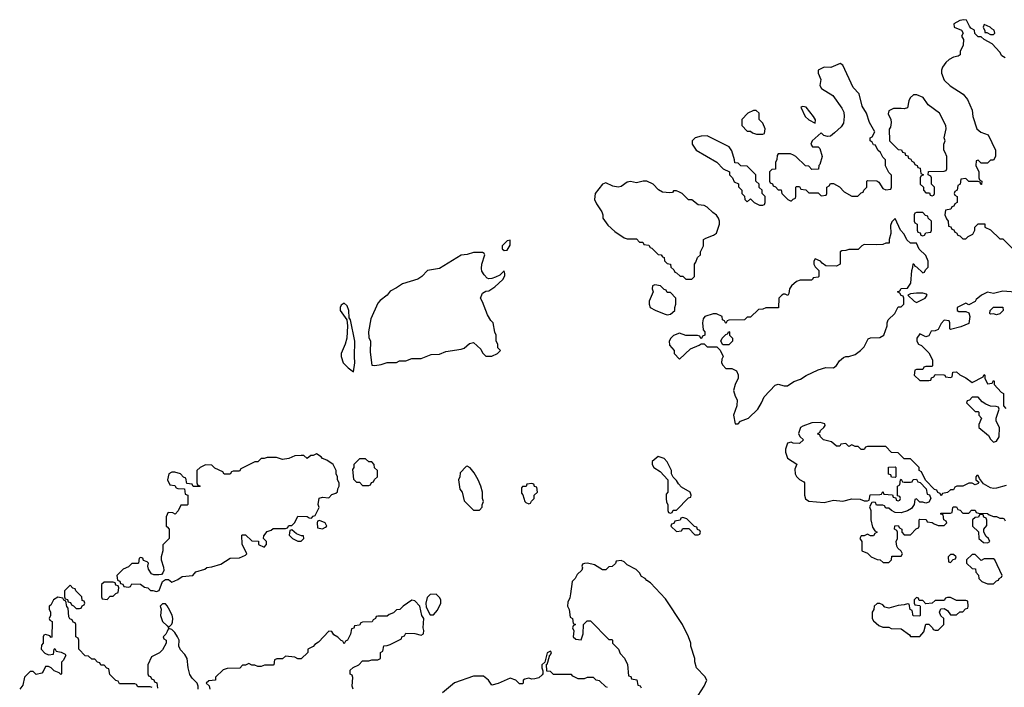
# Model space of a CAD drawing. Header units: inches. Extents: x 2769379 to 2883802, y 684208 to 828654.
# Tile 203 of 256: x 2819042 to 2825440, y 821143 to 825477. Entities that reach past the tile are written whole.
import ezdxf

# ---------------------------------------------------------------- set-up
doc = ezdxf.new("R2010")
doc.units = ezdxf.units.IN
doc.header["$MEASUREMENT"] = 0
doc.layers.add('C8812', color=7, linetype='Continuous')
doc.layers.add('C8822', color=7, linetype='Continuous')

msp = doc.modelspace()

# ---------------------------------------------------------------- linework, layer by layer
at = {"layer": 'C8812', "color": 2, "elevation": 2}
for points in [[(2820000, 822264.2), (2819994, 822250), (2819994, 822190), (2820000, 822184)], [(2820000, 822095.5), (2819972.7, 822067.3), (2819972, 822030), (2819961, 821990), (2819961, 821970), (2819976.9, 821923.1), (2819978, 821902), (2819972.7, 821887.3), (2819963.6, 821876.4), (2819946.4, 821873.6), (2819913.6, 821873.6), (2819899, 821879), (2819879, 821910), (2819875.3, 821930), (2819878, 821950), (2819870, 821958), (2819847.3, 821967.3), (2819842, 821982), (2819830, 821986), (2819818, 821982), (2819814, 821950), (2819810, 821946), (2819770, 821946), (2819750, 821926), (2819714, 821910), (2819674, 821870), (2819678, 821838), (2819692.7, 821832.7), (2819698, 821818), (2819712.7, 821812.7), (2819718, 821798), (2819750, 821794), (2819762, 821798), (2819770, 821814), (2819827.3, 821812.7), (2819852.7, 821792.7), (2819874, 821790), (2819892.7, 821772.7), (2819907.3, 821772.7), (2819930, 821764.7), (2819948.4, 821771.6), (2819969, 821831), (2819990, 821842), (2820000, 821842)], [(2819902, 821142), (2819890, 821146), (2819810, 821146), (2819802, 821162), (2819790, 821166), (2819690, 821166), (2819682, 821182), (2819667.3, 821187.3), (2819627.3, 821227.3), (2819622, 821262), (2819607.3, 821267.3), (2819590, 821286), (2819570, 821286), (2819562, 821302), (2819547.3, 821307.3), (2819530, 821326), (2819510, 821326), (2819490, 821346), (2819467.3, 821347.3), (2819426, 821390), (2819426, 821450), (2819422, 821462), (2819406, 821470), (2819406, 821550), (2819402, 821562), (2819390, 821566), (2819382, 821582), (2819367.3, 821587.3), (2819360.4, 821600.4), (2819358, 821658), (2819348.4, 821668.4), (2819342, 821702), (2819328, 821708), (2819322, 821722), (2819290, 821728), (2819262, 821710), (2819243.6, 821676.4), (2819234, 821670), (2819234, 821650), (2819242, 821630), (2819242, 821610), (2819234, 821590), (2819238, 821578), (2819254, 821570), (2819251.6, 821468.4), (2819247.3, 821467.3), (2819238, 821478), (2819210, 821486), (2819198, 821482), (2819194, 821470), (2819194, 821430), (2819183.6, 821416.4), (2819182, 821390), (2819205.4, 821365.4), (2819230, 821354), (2819262, 821358), (2819266, 821390), (2819270, 821394), (2819278, 821378), (2819311.6, 821371.6), (2819338, 821358), (2819342, 821350), (2819323.6, 821316.4), (2819312.7, 821307.3), (2819314, 821230), (2819310, 821226), (2819298, 821238), (2819266, 821250), (2819246, 821270), (2819230, 821278), (2819210, 821278), (2819195.3, 821244.7), (2819185.4, 821234.6), (2819150, 821226), (2819130, 821246), (2819110, 821246), (2819074, 821210), (2819062, 821158), (2819042, 821130)], [(2820000, 821672), (2819990, 821686), (2819970, 821686), (2819954, 821670), (2819962, 821650), (2819958, 821610), (2819971, 821570), (2820000, 821541.7)], [(2820000, 821505.6), (2819991.6, 821488.4), (2819974, 821470), (2819978, 821458), (2819994, 821450), (2819994, 821430), (2819970, 821386), (2819950, 821366), (2819898, 821342), (2819874, 821290), (2819874, 821230), (2819878, 821218), (2819892.7, 821212.7), (2819898, 821198), (2819912.7, 821192.7), (2819918, 821178), (2819932.7, 821172.7), (2819938, 821138)]]:
    msp.add_lwpolyline(points, dxfattribs=at)
for points in [[(2819370, 821806), (2819334, 821770), (2819334, 821730), (2819338, 821718), (2819352.7, 821712.7), (2819358, 821698), (2819372.7, 821692.7), (2819378, 821678), (2819392.7, 821672.7), (2819410, 821654), (2819430, 821654), (2819442, 821658), (2819447.3, 821672.7), (2819462, 821678), (2819466, 821690), (2819462, 821702), (2819447.3, 821707.3), (2819446, 821730), (2819406, 821770), (2819402, 821782), (2819387.3, 821787.3)], [(2819650, 821826), (2819590, 821826), (2819574, 821810), (2819574, 821730), (2819578, 821718), (2819610, 821714), (2819630, 821734), (2819650, 821734), (2819667.3, 821752.7), (2819682, 821758), (2819686, 821790), (2819682, 821802), (2819667.3, 821807.3), (2819662, 821822)]]:
    msp.add_lwpolyline(points, close=True, dxfattribs=at)
at = {"layer": 'C8822', "color": 2, "elevation": 2}
for points in [[(2825446, 825230), (2825423.1, 825243.1), (2825410, 825266), (2825360.4, 825320.4), (2825308.4, 825348.4), (2825290, 825366), (2825270, 825366), (2825248.4, 825388.4), (2825246, 825410), (2825223.1, 825423.1), (2825214.6, 825434.6), (2825194.5, 825474.5), (2825177.5, 825477.5), (2825150, 825473.3), (2825111.3, 825450), (2825114, 825430), (2825162, 825410), (2825172, 825390), (2825162, 825370), (2825174, 825350), (2825172.7, 825312.7), (2825154, 825270), (2825154, 825250), (2825139.6, 825240.4), (2825110, 825235.3), (2825080.7, 825219.3), (2825059.8, 825200.2), (2825038, 825170), (2825031.3, 825150), (2825031.3, 825130), (2825050, 825084.7), (2825087.5, 825047.5), (2825173.4, 824993.4), (2825199.8, 824959.8), (2825230.7, 824890.7), (2825234.8, 824850), (2825261, 824770), (2825286.4, 824746.4), (2825334, 824730), (2825382, 824630), (2825382, 824590), (2825370, 824566), (2825350, 824566), (2825330, 824546), (2825290, 824546), (2825270, 824566), (2825258, 824562), (2825254, 824530), (2825274, 824490), (2825274, 824450), (2825278, 824438), (2825294, 824430), (2825292.7, 824407.3), (2825287.3, 824407.3), (2825282, 824422), (2825270, 824426), (2825210, 824426), (2825190, 824446), (2825158, 824442), (2825154, 824410), (2825138, 824402), (2825134, 824370), (2825118, 824362), (2825114, 824350), (2825118, 824338), (2825134, 824330), (2825134, 824290), (2825118, 824282), (2825112.7, 824267.3), (2825098, 824262), (2825092.7, 824247.3), (2825058, 824242), (2825054, 824210), (2825063.6, 824183.6), (2825074, 824170), (2825078, 824138), (2825092.7, 824132.7), (2825098, 824118), (2825112.7, 824112.7), (2825118, 824098), (2825130, 824094), (2825138, 824078), (2825150, 824074), (2825170, 824054), (2825190, 824054), (2825206, 824070), (2825234.6, 824085.4), (2825248, 824110), (2825249, 824131), (2825270, 824152), (2825312.7, 824152.7), (2825314, 824130), (2825350, 824114), (2825410, 824054), (2825430, 824054), (2825532.7, 823952.7)], [(2825510, 823708.7), (2825430, 823714), (2825370, 823699), (2825330, 823708.7), (2825291.1, 823688.9), (2825258, 823662), (2825250, 823648.7), (2825210, 823626), (2825190, 823638), (2825134, 823610), (2825134, 823590), (2825143.6, 823583.6), (2825190, 823582), (2825210, 823574), (2825216, 823550), (2825210, 823506), (2825156.9, 823483.1), (2825090, 823466), (2825086, 823470), (2825086, 823510), (2825082, 823522), (2825050, 823526), (2825030, 823506), (2825010, 823466), (2824990, 823458), (2824964.7, 823455.3), (2824950, 823426), (2824930, 823418), (2824890, 823438), (2824872, 823410), (2824872, 823390), (2824882, 823370), (2824902, 823362), (2824950, 823314), (2824974, 823270), (2824974, 823230), (2824970, 823226), (2824930, 823226), (2824918, 823222), (2824910, 823206), (2824870, 823206), (2824858, 823202), (2824854, 823170), (2824890, 823134), (2824950, 823134), (2824962, 823138), (2824967.3, 823152.7), (2824982, 823158), (2824990, 823174), (2825047.3, 823172.7), (2825054, 823170), (2825058, 823158), (2825090, 823154), (2825102, 823158), (2825106, 823190), (2825130, 823192), (2825151.1, 823171.1), (2825190, 823151.3), (2825230, 823122), (2825302, 823158), (2825310, 823174), (2825314, 823170), (2825314, 823150), (2825330, 823114), (2825362, 823118), (2825370, 823134), (2825374, 823130), (2825374, 823110), (2825419.6, 823059.6), (2825434, 823050), (2825434, 822970), (2825450, 822954)], [(2825452.7, 822452.7), (2825390, 822436), (2825370, 822433.2), (2825350, 822437.2), (2825304, 822464), (2825278, 822498), (2825270, 822518), (2825262, 822518), (2825254, 822510), (2825254, 822490), (2825274, 822474), (2825270, 822466), (2825250, 822458), (2825230, 822468.7), (2825210, 822468.7), (2825170, 822449), (2825132, 822448), (2825118, 822442), (2825110, 822426), (2825090, 822426), (2825071.6, 822408.4), (2825038, 822402), (2825030, 822386), (2825022, 822402), (2825007.3, 822407.3), (2825002, 822422), (2824987.3, 822427.3), (2824927.3, 822487.3), (2824902, 822542), (2824886, 822550), (2824886, 822570), (2824830, 822626), (2824790, 822626), (2824750, 822666), (2824707.3, 822667.3), (2824670, 822706), (2824550, 822706), (2824538, 822702), (2824530, 822686), (2824510, 822686), (2824490, 822706), (2824470, 822706), (2824450, 822718), (2824430, 822706), (2824410, 822726), (2824378, 822722), (2824371.6, 822708.4), (2824348.4, 822708.4), (2824316.4, 822736.4), (2824266, 822750), (2824246, 822770), (2824242, 822782), (2824227.3, 822787.3), (2824230, 822794), (2824242, 822798), (2824246, 822810), (2824268, 822830), (2824276.4, 822843.6), (2824274, 822854), (2824243.1, 822863.1), (2824190, 822860.9), (2824130, 822839.3), (2824116, 822830), (2824102, 822790), (2824111.6, 822771.6), (2824134, 822750), (2824110, 822726), (2824068.9, 822728.9), (2824055.3, 822735.3), (2824031.6, 822728.4), (2824018, 822690), (2824018, 822670), (2824032, 822630), (2824091.6, 822591.6), (2824079.6, 822560.4), (2824081, 822530), (2824090, 822512), (2824110, 822492), (2824138, 822478), (2824142, 822470), (2824141, 822390), (2824147.3, 822367.3), (2824170, 822351.3), (2824270, 822344), (2824330, 822358), (2824390, 822351), (2824450, 822366), (2824503.6, 822363.6), (2824530, 822354), (2824550, 822354), (2824562, 822358), (2824567.3, 822392.7), (2824630, 822394), (2824642, 822398), (2824650, 822414), (2824658, 822398), (2824712.7, 822392.7), (2824718, 822378), (2824734, 822374), (2824738, 822358), (2824750, 822354), (2824762, 822358), (2824766, 822370), (2824762, 822382), (2824746, 822386), (2824746, 822450), (2824762, 822458), (2824766, 822490), (2824770, 822494), (2824778, 822478), (2824790, 822474), (2824830, 822474), (2824842, 822478), (2824847.3, 822492.7), (2824870, 822494), (2824878, 822478), (2824892.7, 822472.7), (2824932.7, 822432.7), (2824938, 822398), (2824952.7, 822392.7), (2824962, 822370), (2824950, 822346), (2824930, 822338), (2824910, 822346), (2824890, 822346), (2824870, 822366), (2824858, 822362), (2824854, 822330), (2824836.9, 822303.1), (2824810, 822288), (2824770, 822275.3), (2824730, 822278), (2824706, 822290), (2824690, 822306), (2824670, 822306), (2824662, 822322), (2824650, 822326), (2824610, 822326), (2824602, 822342), (2824590, 822346), (2824578, 822342), (2824564.7, 822315.3), (2824572, 822290), (2824572, 822230), (2824583.6, 822183.6), (2824598, 822158), (2824614, 822150), (2824598, 822142), (2824590, 822126), (2824570, 822126), (2824550, 822138), (2824530, 822126), (2824510, 822126), (2824502, 822110), (2824514, 822090), (2824514, 822030), (2824550, 822014), (2824574, 821990), (2824612.7, 821972.7), (2824634, 821970), (2824652.7, 821952.7), (2824690, 821954), (2824706, 821970), (2824710, 821994), (2824770, 821994), (2824778, 822010), (2824770, 822026), (2824747.3, 822047.3), (2824740.4, 822060.4), (2824738, 822090), (2824746, 822110), (2824746, 822150), (2824742, 822162), (2824726, 822170), (2824728.9, 822191.1), (2824750, 822194), (2824758, 822178), (2824774, 822170), (2824774, 822150), (2824790, 822134), (2824830, 822134), (2824867.3, 822172.7), (2824882, 822178), (2824886, 822190), (2824886, 822230), (2824890, 822234), (2824932, 822232), (2824938, 822218), (2824970, 822214), (2824983.6, 822203.6), (2825010, 822194), (2825050, 822194), (2825066, 822210), (2825062, 822222), (2825046, 822230), (2825042, 822262), (2825027.3, 822267.3), (2825027.3, 822272.7), (2825090, 822274), (2825102, 822278), (2825106, 822310), (2825110, 822314), (2825130, 822314), (2825138, 822298), (2825152.7, 822292.7), (2825170, 822274), (2825210, 822274), (2825227.3, 822292.7), (2825250, 822294), (2825258, 822278), (2825272.7, 822272.7), (2825330, 822272), (2825342, 822262), (2825370, 822252), (2825390, 822252), (2825410, 822242), (2825430, 822242), (2825438, 822238), (2825444.7, 822224.7)], [(2820000, 821842), (2820010, 821842), (2820030, 821824.7), (2820070, 821842), (2820098, 821862), (2820166, 821870), (2820187.3, 821892.7), (2820246, 821910), (2820258, 821922), (2820290, 821924.7), (2820350, 821942), (2820410, 821982), (2820470, 821984.7), (2820510, 822002), (2820518, 822010), (2820516.4, 822016.4), (2820488, 822070), (2820486, 822130), (2820490, 822134), (2820510, 822134), (2820550, 822094), (2820592.7, 822092.7), (2820594, 822070), (2820630, 822054), (2820646, 822070), (2820646, 822090), (2820626, 822110), (2820627.3, 822127.3), (2820650, 822154), (2820676.4, 822163.6), (2820690, 822174), (2820770, 822174), (2820782, 822178), (2820790, 822194), (2820810, 822194), (2820830, 822214), (2820850, 822254), (2820910, 822252), (2820923.6, 822243.6), (2820938, 822242), (2820950, 822254), (2820962, 822258), (2820988, 822310), (2820982, 822330), (2820989, 822371), (2821010, 822378), (2821050, 822374), (2821070, 822394), (2821096.4, 822403.6), (2821107.3, 822412.7), (2821108.4, 822431.6), (2821118, 822450), (2821118, 822470), (2821108, 822490), (2821108, 822510), (2821098, 822530), (2821098, 822550), (2821078, 822590), (2821038, 822618), (2821009.1, 822629.1), (2821000.4, 822640.4), (2820970, 822658), (2820950, 822648), (2820932.7, 822647.3), (2820910, 822628.7), (2820887.3, 822647.3), (2820870, 822648), (2820830, 822646), (2820791.6, 822628.4), (2820750, 822622), (2820710, 822635.3), (2820650, 822635.3), (2820630, 822628), (2820610, 822628), (2820590, 822608), (2820570, 822608), (2820478, 822562), (2820470, 822546), (2820430, 822546), (2820418, 822542), (2820410, 822526), (2820370, 822526), (2820362, 822542), (2820310, 822566), (2820290, 822586), (2820250, 822588), (2820214, 822570), (2820194, 822550), (2820194, 822470), (2820198, 822458), (2820214, 822450), (2820210, 822446), (2820170, 822446), (2820162, 822462), (2820127.3, 822467.3), (2820122, 822502), (2820107.3, 822507.3), (2820086, 822530), (2820050, 822539), (2820030, 822539), (2820012, 822530), (2820002, 822490), (2820018, 822458), (2820050, 822454), (2820058, 822438), (2820070, 822434), (2820112.7, 822432.7), (2820118, 822398), (2820134, 822390), (2820134, 822330), (2820130, 822326), (2820090, 822326), (2820071.6, 822288.4), (2820052.7, 822267.3), (2820036.4, 822276.4), (2820010, 822278), (2820004.7, 822275.3), (2820000, 822264.2)], [(2820000, 822184), (2820014, 822170), (2820014, 822110), (2820000, 822095.5)], [(2823450, 821091), (2823490, 821151), (2823506, 821190), (2823493.4, 821213.4), (2823439, 821270), (2823429.1, 821309.1), (2823429, 821330), (2823402, 821410), (2823402, 821430), (2823388.7, 821470), (2823348, 821550), (2823238, 821718), (2823140.4, 821820.4), (2823116.4, 821836.4), (2823106, 821850), (2823083.1, 821863.1), (2823070, 821886), (2823048.4, 821908.4), (2822990, 821938), (2822970, 821958), (2822950, 821966), (2822918, 821962), (2822912.7, 821947.3), (2822892.7, 821927.3), (2822870, 821926), (2822850, 821906), (2822830, 821906), (2822777.2, 821937.2), (2822731.6, 821948.4), (2822712, 821948), (2822698, 821942), (2822694, 821930), (2822698, 821918), (2822695.3, 821904.7), (2822665.4, 821874.6), (2822652, 821850), (2822632, 821830), (2822622, 821750), (2822616.9, 821723.1), (2822603.6, 821696.4), (2822602, 821670), (2822612.7, 821647.3), (2822618, 821598), (2822634, 821590), (2822638, 821558), (2822654, 821550), (2822638, 821542), (2822634, 821530), (2822642, 821510), (2822638, 821470), (2822655.3, 821455.3), (2822690, 821452), (2822704, 821490), (2822706, 821550), (2822730, 821574), (2822750, 821574), (2822870, 821454), (2822890, 821454), (2822894, 821450), (2822894, 821430), (2822934, 821390), (2822943.6, 821363.6), (2822971.6, 821331.6), (2822991.6, 821291.6), (2822998, 821218), (2823012.7, 821212.7), (2823018, 821198), (2823052.7, 821192.7), (2823058, 821158), (2823072.7, 821152.7), (2823079.6, 821139.6)], [(2821208, 821130), (2821202, 821150), (2821207.3, 821207.3), (2821202, 821222), (2821188.4, 821228.4), (2821190, 821254), (2821208.4, 821271.6), (2821246, 821290), (2821270, 821314), (2821310, 821314), (2821330, 821322), (2821370, 821322), (2821386, 821330), (2821386, 821370), (2821402, 821378), (2821408, 821412), (2821430, 821414), (2821450, 821422), (2821522, 821458), (2821526, 821470), (2821542, 821478), (2821550, 821494), (2821610, 821492), (2821650, 821482), (2821666, 821490), (2821668, 821512), (2821664, 821530), (2821668.7, 821590), (2821655.3, 821610), (2821642, 821670), (2821610, 821704), (2821590, 821708.7), (2821534, 821670), (2821512.7, 821647.3), (2821490, 821646), (2821470, 821626), (2821443.6, 821616.4), (2821430, 821606), (2821370, 821606), (2821358, 821602), (2821354, 821590), (2821338, 821582), (2821331.6, 821568.4), (2821270, 821566), (2821258, 821562), (2821250, 821546), (2821218, 821542), (2821212.7, 821527.3), (2821198, 821522), (2821191.6, 821488.4), (2821171.6, 821448.4), (2821158, 821442), (2821150, 821426), (2821142, 821442), (2821130, 821446), (2821108.4, 821468.4), (2821083.1, 821483.1), (2821070, 821506), (2821050, 821508), (2820983.6, 821436.4), (2820959.6, 821420.4), (2820950, 821408), (2820914, 821390), (2820914, 821370), (2820871.1, 821328.9), (2820848.9, 821328.9), (2820830, 821338), (2820770, 821346), (2820750, 821328), (2820712.7, 821327.3), (2820698, 821322), (2820694, 821290), (2820690, 821286), (2820632.7, 821287.3), (2820610, 821278), (2820590, 821278), (2820570, 821286), (2820550, 821286), (2820530, 821298), (2820510, 821286), (2820490, 821286), (2820471.6, 821268.4), (2820390, 821266), (2820363.6, 821256.4), (2820314, 821210), (2820314, 821190), (2820270, 821186), (2820254, 821170), (2820272.7, 821152.7), (2820278, 821130)], [(2820000, 821541.7), (2820010, 821532), (2820030, 821552), (2820034.5, 821565.5), (2820037, 821590), (2820031.9, 821611.9), (2820010, 821658), (2820000, 821672)], [(2820201.2, 821130), (2820202, 821150), (2820195.3, 821170), (2820162, 821202), (2820146.6, 821226.6), (2820136, 821270), (2820129.3, 821330), (2820115.6, 821355.6), (2820087.2, 821387.2), (2820076, 821410), (2820078, 821450), (2820068, 821470), (2820050, 821498), (2820030, 821518), (2820010, 821526), (2820000, 821505.6)], [(2822862, 821142), (2822850, 821146), (2822810, 821186), (2822788.4, 821188.4), (2822770, 821206), (2822730, 821206), (2822710, 821198), (2822670, 821198), (2822636.4, 821216.4), (2822627.3, 821227.3), (2822510, 821226), (2822490, 821246), (2822467.3, 821247.3), (2822466, 821294), (2822470, 821294), (2822474.6, 821305.4), (2822486, 821354), (2822490, 821354), (2822498, 821370), (2822490, 821378), (2822470, 821366), (2822454, 821306), (2822434, 821290), (2822434, 821270), (2822442, 821250), (2822442, 821230), (2822436.9, 821223.1), (2822414.4, 821205.6), (2822390, 821199), (2822370, 821195.3), (2822350, 821202), (2822323.6, 821196.4), (2822314, 821190), (2822314, 821170), (2822310, 821166), (2822290, 821166), (2822266, 821190), (2822230, 821202), (2822150, 821168.7), (2822110, 821158), (2822088.4, 821188.4), (2822056.4, 821216.4), (2821990, 821215.3), (2821867.7, 821172.3), (2821790, 821108)]]:
    msp.add_lwpolyline(points, dxfattribs=at)
for points in [[(2825310, 825446), (2825302, 825430), (2825314, 825406), (2825314, 825394), (2825326, 825394), (2825350, 825382), (2825370, 825382), (2825378, 825390), (2825374, 825410), (2825358, 825418), (2825348, 825430)], [(2824372.5, 825192.5), (2824313.4, 825166.6), (2824270, 825169.3), (2824231, 825150), (2824230.8, 825130), (2824247.3, 825090), (2824241, 825050), (2824251, 825030), (2824324.6, 824984.6), (2824384.2, 824904.2), (2824396.4, 824876.4), (2824399.3, 824850), (2824394.9, 824805.1), (2824378.9, 824781.1), (2824336.9, 824743.1), (2824310, 824722), (2824290, 824718.4), (2824266.3, 824726.3), (2824250, 824742), (2824192, 824690), (2824182, 824670), (2824192.7, 824652.7), (2824230, 824652), (2824242, 824642), (2824256, 824590), (2824242, 824538), (2824234, 824530), (2824232.7, 824507.3), (2824190, 824506), (2824170, 824526), (2824148.4, 824528.4), (2824086, 824590), (2824070, 824598), (2824050, 824606), (2823992.7, 824607.3), (2823970, 824606), (2823963.6, 824596.4), (2823962, 824570), (2823954, 824550), (2823952.7, 824507.3), (2823930, 824506), (2823914, 824490), (2823914, 824430), (2823918, 824418), (2823932.7, 824412.7), (2823938, 824398), (2823952.7, 824392.7), (2823970, 824374), (2823990, 824374), (2823994, 824350), (2824034, 824310), (2824050, 824302), (2824058, 824302), (2824067.3, 824312.7), (2824082, 824318), (2824086, 824330), (2824086, 824390), (2824090, 824394), (2824110, 824394), (2824118, 824378), (2824150, 824374), (2824170, 824354), (2824230, 824354), (2824250, 824334), (2824282, 824338), (2824286, 824350), (2824286, 824390), (2824302, 824398), (2824310, 824414), (2824330, 824414), (2824370, 824392), (2824399.6, 824359.6), (2824450, 824332), (2824487.3, 824332.7), (2824510, 824354), (2824522, 824358), (2824526, 824370), (2824546, 824390), (2824546, 824430), (2824550, 824434), (2824611.6, 824431.6), (2824623.6, 824423.6), (2824650, 824382), (2824670, 824374), (2824702, 824378), (2824706, 824390), (2824707.3, 824467.3), (2824690, 824486), (2824668.4, 824528.4), (2824667.3, 824567.3), (2824650, 824586), (2824635.3, 824615.3), (2824618, 824630), (2824602, 824662), (2824590, 824666), (2824582, 824682), (2824568, 824690), (2824568, 824710), (2824582, 824718), (2824598, 824750), (2824563.7, 824810), (2824543.7, 824870), (2824516.2, 824916.2), (2824496.4, 824996.4), (2824457.5, 825037.5), (2824390, 825182)], [(2824850.8, 824989.2), (2824827.3, 824970), (2824818.8, 824950), (2824810, 824906), (2824790, 824898), (2824770, 824902), (2824719.6, 824900.4), (2824690, 824886), (2824685.4, 824865.4), (2824702, 824830), (2824704.7, 824810), (2824699.6, 824780.4), (2824692.7, 824767.3), (2824694, 824690), (2824750, 824634), (2824772.7, 824632.7), (2824778, 824618), (2824792.7, 824612.7), (2824798, 824598), (2824812.7, 824592.7), (2824818, 824578), (2824832, 824572), (2824838, 824558), (2824852, 824552), (2824858, 824538), (2824874, 824530), (2824878, 824518), (2824892.7, 824512.7), (2824898, 824478), (2824914, 824470), (2824898, 824462), (2824894, 824450), (2824894, 824410), (2824914, 824390), (2824914, 824370), (2824930, 824354), (2824952.7, 824352.7), (2824958, 824338), (2824970, 824334), (2824982, 824338), (2824986, 824350), (2824986, 824390), (2824966, 824410), (2824966, 824450), (2824962, 824462), (2824946, 824470), (2824947.3, 824492.7), (2825050, 824494), (2825062, 824498), (2825066, 824510), (2825066, 824590), (2825056.4, 824616.4), (2825046, 824630), (2825046, 824670), (2825055.3, 824690), (2825048.7, 824710), (2825062.7, 824770), (2825059.3, 824790), (2825019.3, 824870), (2824945.6, 824925.6), (2824912.5, 824972.5), (2824870.9, 824989.1)], [(2823810, 824888), (2823774, 824870), (2823734, 824830), (2823734, 824790), (2823770, 824754), (2823790, 824754), (2823803.6, 824743.6), (2823830, 824734), (2823870, 824734), (2823882, 824738), (2823886, 824770), (2823870, 824806), (2823846, 824830), (2823846, 824870), (2823827.3, 824887.3)], [(2824130, 824914.5), (2824118, 824910), (2824146.8, 824850), (2824170, 824827.3), (2824210, 824806.8), (2824212.1, 824827.9), (2824200.7, 824850), (2824151.8, 824910)], [(2823510, 824723.7), (2823470, 824720.9), (2823432, 824710), (2823411.3, 824690), (2823411.3, 824670), (2823438, 824630), (2823571.6, 824551.6), (2823614, 824510), (2823654, 824490), (2823654, 824470), (2823674, 824450), (2823685.4, 824425.4), (2823711.6, 824411.6), (2823712.7, 824392.7), (2823734, 824370), (2823734, 824350), (2823752.7, 824332.7), (2823754, 824310), (2823770, 824294), (2823790, 824314), (2823814, 824290), (2823850, 824274), (2823870, 824274), (2823882, 824278), (2823886, 824290), (2823886, 824330), (2823866, 824350), (2823866, 824370), (2823847.3, 824387.3), (2823846, 824410), (2823826, 824430), (2823826, 824470), (2823770, 824526), (2823728.4, 824528.4), (2823710, 824546), (2823688, 824548), (2823687.3, 824567.3), (2823670, 824626), (2823652.7, 824652.7)], [(2823118, 824430), (2823094, 824430), (2823050, 824419.3), (2823010, 824426), (2822990, 824422.7), (2822950, 824395.1), (2822930, 824389.4), (2822896.6, 824396.6), (2822850, 824419), (2822830, 824409.2), (2822780.5, 824350), (2822777.3, 824310), (2822790, 824282), (2822824.7, 824230), (2822831.3, 824211.3), (2822831.3, 824190), (2822863.5, 824143.5), (2822910, 824102), (2822970, 824062), (2822990, 824054), (2823050, 824054), (2823070, 824034), (2823090, 824034), (2823098, 824018), (2823130, 824014), (2823138, 823998), (2823150, 823994), (2823190, 823954), (2823210, 823952), (2823218, 823938), (2823230, 823934), (2823232.7, 823912.7), (2823250, 823894), (2823271.1, 823891.1), (2823274, 823870), (2823292.7, 823852.7), (2823298, 823838), (2823310, 823834), (2823332.7, 823812.7), (2823351.6, 823811.6), (2823370, 823794), (2823410, 823794), (2823426, 823810), (2823426, 823890), (2823436.4, 823903.6), (2823447.3, 823932.7), (2823466, 823950), (2823466, 823970), (2823486, 824010), (2823486, 824050), (2823500.4, 824059.6), (2823550, 824078), (2823570, 824092), (2823577.2, 824110), (2823589.4, 824150), (2823589.4, 824170), (2823583.7, 824190), (2823570, 824209.2), (2823546, 824226), (2823510, 824261.2), (2823490, 824272.3), (2823450, 824275.3), (2823410, 824308), (2823388.4, 824308.4), (2823346, 824350), (2823330, 824358), (2823310, 824366), (2823290, 824366), (2823283.6, 824356.4), (2823266.8, 824353.2), (2823218, 824358), (2823191.9, 824371.9), (2823159, 824410)], [(2824730, 824186), (2824710, 824166), (2824699.6, 824140.4), (2824702, 824090), (2824692, 824050), (2824692.7, 824027.3), (2824670, 824026), (2824650, 824018), (2824610, 824015.3), (2824530, 824018), (2824514, 824010), (2824490, 823986), (2824430, 823986), (2824410, 823978), (2824383.6, 823976.4), (2824374, 823970), (2824374, 823890), (2824350, 823878), (2824280.4, 823880.4), (2824256.4, 823896.4), (2824246, 823910), (2824210, 823926), (2824202, 823910), (2824202, 823890), (2824210, 823874), (2824234, 823850), (2824234, 823810), (2824230, 823806), (2824198, 823802), (2824194, 823790), (2824187.3, 823787.3), (2824112.7, 823787.3), (2824090, 823778), (2824058, 823750), (2824044.7, 823730), (2824039.6, 823700.4), (2824032.7, 823687.3), (2824015.3, 823695.3), (2824005.4, 823694.6), (2823994, 823690), (2823974, 823670), (2823972.7, 823607.3), (2823890, 823606), (2823870, 823598), (2823843.6, 823596.4), (2823790, 823546), (2823770, 823546), (2823751.6, 823528.4), (2823650, 823526), (2823638, 823522), (2823630, 823506), (2823622, 823522), (2823608.4, 823528.4), (2823606, 823550), (2823570, 823568), (2823547.3, 823567.3), (2823494, 823550), (2823483.6, 823536.4), (2823478, 823510), (2823483.6, 823463.6), (2823494, 823450), (2823494, 823430), (2823478, 823422), (2823472.7, 823407.3), (2823467.3, 823407.3), (2823462, 823422), (2823447.3, 823427.3), (2823370, 823428), (2823330, 823442), (2823290, 823428), (2823272, 823410), (2823262, 823390), (2823263.6, 823363.6), (2823294, 823330), (2823294, 823310), (2823330, 823274), (2823400.2, 823339.8), (2823456.4, 823363.6), (2823470, 823374), (2823490, 823374), (2823510, 823354), (2823572.7, 823352.7), (2823592.7, 823332.7), (2823614, 823290), (2823605.4, 823274.6), (2823602, 823250), (2823610, 823234), (2823630, 823214), (2823670, 823214), (2823698.8, 823198.8), (2823711.1, 823171.1), (2823711, 823150), (2823690, 823108), (2823681, 823070), (2823690, 823034), (2823704.7, 823010), (2823701, 822970), (2823681, 822910), (2823690, 822854), (2823710, 822854), (2823726, 822870), (2823778, 822890), (2823838, 822950), (2823862, 822990), (2823879, 823030), (2823950, 823104.7), (2823970, 823112), (2824010, 823101), (2824030, 823101), (2824072.5, 823127.5), (2824116.5, 823143.5), (2824152.7, 823167.3), (2824230, 823204.7), (2824280.2, 823219.8), (2824330, 823218), (2824350, 823232), (2824370, 823262), (2824394.6, 823285.4), (2824410, 823291.3), (2824430, 823291.3), (2824470, 823304.7), (2824506, 823330), (2824530, 823354), (2824555.3, 823404.7), (2824570, 823411.3), (2824630, 823414), (2824657.2, 823430), (2824678, 823490), (2824678, 823510), (2824686, 823530), (2824728, 823570), (2824750, 823614), (2824770, 823614), (2824786, 823630), (2824786, 823670), (2824782, 823682), (2824770, 823686), (2824762, 823702), (2824746, 823710), (2824762, 823718), (2824770, 823732), (2824810, 823734), (2824832.9, 823767.1), (2824838, 823850), (2824846, 823870), (2824847.3, 823892.7), (2824852.7, 823892.7), (2824858, 823878), (2824870, 823874), (2824910, 823834), (2824922, 823838), (2824927.3, 823852.7), (2824946, 823870), (2824946, 823910), (2824930, 823946), (2824887.3, 823987.3), (2824870, 824026), (2824830, 824026), (2824807.3, 824047.3), (2824790, 824086), (2824766, 824110)], [(2824910, 824226), (2824870, 824226), (2824858, 824222), (2824854, 824210), (2824854, 824170), (2824858, 824158), (2824874, 824150), (2824874, 824110), (2824878, 824098), (2824892.7, 824092.7), (2824898, 824078), (2824910, 824074), (2824922, 824078), (2824930, 824094), (2824962, 824098), (2824966, 824110), (2824966, 824170), (2824946, 824190), (2824942, 824202), (2824927.3, 824207.3)], [(2822230, 824046), (2822210, 824042), (2822178, 824010), (2822178, 823990), (2822190, 823978), (2822210, 823982), (2822230, 824014)], [(2822050, 823965.2), (2821990, 823965.2), (2821950, 823953.2), (2821910, 823948.7), (2821770, 823861.2), (2821690.9, 823849.1), (2821654.8, 823810), (2821630, 823792.3), (2821530, 823763.7), (2821490, 823736), (2821450, 823715.3), (2821430.5, 823689.5), (2821384.5, 823655.5), (2821370, 823638), (2821324.5, 823535.5), (2821308.4, 823450), (2821310, 823414), (2821321, 823390), (2821318.5, 823318.5), (2821330, 823234), (2821350, 823232), (2821390, 823238), (2821410, 823246), (2821430, 823251.3), (2821490, 823252), (2821510, 823262), (2821550, 823262), (2821590, 823278), (2821650, 823278), (2821715.3, 823304.7), (2821770, 823306), (2821810, 823322.8), (2821910, 823338), (2821930, 823344.7), (2821964.7, 823375.3), (2821990, 823382), (2822038.8, 823338.8), (2822050, 823314), (2822070, 823294), (2822110, 823294), (2822146, 823310), (2822166, 823330), (2822148, 823348), (2822148, 823370), (2822138, 823390), (2822138, 823430), (2822128.9, 823448.9), (2822118, 823510), (2822104, 823524), (2822082, 823562), (2822050, 823646), (2822035.3, 823670), (2822050, 823702), (2822070, 823714), (2822090, 823718), (2822130, 823742.8), (2822182, 823790), (2822194, 823814), (2822195.3, 823830), (2822190, 823846), (2822162, 823818), (2822134, 823806), (2822110, 823798), (2822090, 823796), (2822080.1, 823800.1), (2822060.1, 823820.1), (2822045.8, 823845.8), (2822042.4, 823862.4), (2822045.6, 823890), (2822065.2, 823950), (2822060.4, 823960.4)], [(2823170, 823755.3), (2823154, 823750), (2823152, 823730), (2823158, 823710), (2823131.3, 823650), (2823131.3, 823630), (2823138, 823610), (2823170.9, 823590.9), (2823230, 823566.8), (2823250, 823561), (2823270, 823564.7), (2823298, 823590), (2823298, 823610), (2823306, 823630), (2823306, 823670), (2823270, 823706), (2823250, 823706), (2823242, 823722), (2823230, 823726), (2823206, 823750)], [(2824910, 823702), (2824870, 823702), (2824830, 823698), (2824814, 823690), (2824854, 823650), (2824870, 823642), (2824926, 823670), (2824938, 823690), (2824934.6, 823694.6)], [(2821150, 823637.6), (2821130, 823624), (2821124.4, 823610), (2821124.9, 823590), (2821167.3, 823530), (2821171, 823491), (2821167.7, 823410), (2821157.3, 823370), (2821131, 823310), (2821131, 823290), (2821144.7, 823250), (2821176.8, 823216.8), (2821210, 823192), (2821220.5, 823250), (2821216.9, 823290), (2821218.9, 823390), (2821191.3, 823530), (2821182, 823542), (2821179.7, 823590), (2821170, 823619.3)], [(2825390, 823562), (2825370, 823568), (2825350, 823566), (2825346, 823570), (2825348, 823590), (2825370, 823611.3), (2825430, 823612), (2825432, 823590), (2825410, 823568)], [(2823610, 823366), (2823598, 823390), (2823606, 823410), (2823630, 823434), (2823642, 823438), (2823650, 823454), (2823654, 823450), (2823654, 823430), (2823674, 823410), (2823674, 823390), (2823650, 823366)], [(2825270, 823026), (2825230, 823026), (2825212.7, 823007.3), (2825198, 823002), (2825194, 822990), (2825250, 822934), (2825270, 822934), (2825274, 822930), (2825274, 822910), (2825292, 822890), (2825274, 822850), (2825274, 822830), (2825336.9, 822776.9), (2825350, 822754), (2825370, 822734), (2825390, 822742), (2825406, 822770), (2825408, 822830), (2825388, 822870), (2825388, 822890), (2825406, 822950), (2825402, 822962), (2825387.3, 822967.3), (2825350, 822968), (2825320.4, 822980.4), (2825296.4, 822996.4)], [(2823190, 822642), (2823152, 822610), (2823152, 822590), (2823162, 822570), (2823203.6, 822543.6), (2823254, 822490), (2823254, 822410), (2823243.6, 822396.4), (2823242, 822370), (2823245.4, 822345.4), (2823254, 822330), (2823254, 822290), (2823258, 822278), (2823270, 822274), (2823282, 822278), (2823287.3, 822292.7), (2823310, 822294), (2823387.3, 822372.7), (2823402, 822378), (2823406, 822390), (2823398, 822410), (2823343.1, 822443.1), (2823323.1, 822463.1), (2823310, 822486), (2823287.3, 822507.3), (2823278, 822530), (2823278, 822550), (2823250, 822608), (2823228.9, 822628.9)], [(2821290, 822626), (2821250, 822626), (2821214, 822590), (2821214, 822570), (2821203.6, 822556.4), (2821210, 822494), (2821230, 822474), (2821250, 822474), (2821270, 822454), (2821310, 822454), (2821322, 822458), (2821328, 822472), (2821342, 822478), (2821347.3, 822492.7), (2821366, 822510), (2821366, 822550), (2821347.3, 822567.3), (2821346, 822590), (2821330, 822606), (2821310, 822606)], [(2821950, 822578), (2821943.6, 822576.4), (2821903.6, 822536.4), (2821902, 822510), (2821894, 822490), (2821902, 822430), (2821918, 822410), (2821930, 822354), (2821990, 822294), (2822030, 822294), (2822047.3, 822312.7), (2822047.3, 822327.3), (2822055.3, 822350), (2822048.7, 822370), (2822048.7, 822410), (2822038, 822450), (2822022, 822490), (2821995.5, 822535.5), (2821970, 822568)], [(2824730, 822506), (2824707.3, 822507.3), (2824702, 822522), (2824688, 822528), (2824687.3, 822572.7), (2824730, 822574), (2824734, 822570), (2824734, 822510)], [(2822370, 822466), (2822338, 822462), (2822332.7, 822447.3), (2822310, 822446), (2822302, 822438), (2822303.6, 822403.6), (2822312, 822392), (2822324.7, 822350), (2822330, 822342), (2822350, 822334), (2822362, 822338), (2822367.3, 822352.7), (2822386, 822370), (2822386, 822390), (2822406, 822410), (2822402, 822442), (2822387.3, 822447.3), (2822382, 822462)], [(2825290, 822266), (2825278, 822262), (2825272.7, 822247.3), (2825250, 822246), (2825234, 822230), (2825234, 822190), (2825272.7, 822152.7), (2825274, 822110), (2825303.6, 822083.6), (2825330, 822082), (2825346, 822090), (2825338, 822110), (2825322, 822122), (2825306, 822150), (2825306, 822170), (2825327.3, 822192.7), (2825327.3, 822227.3), (2825322, 822242), (2825307.3, 822247.3), (2825302, 822262)], [(2820990, 822226), (2820978, 822222), (2820974, 822210), (2820978, 822178), (2821010, 822172), (2821030, 822182), (2821038, 822190), (2821026, 822210)], [(2823350, 822246), (2823338, 822242), (2823332.7, 822227.3), (2823298, 822222), (2823292.7, 822207.3), (2823278, 822202), (2823274, 822190), (2823310, 822154), (2823342, 822158), (2823350, 822174), (2823390, 822174), (2823430, 822134), (2823450, 822134), (2823462, 822138), (2823466, 822150), (2823462, 822162), (2823447.3, 822167.3), (2823442, 822182), (2823427.3, 822187.3), (2823376.4, 822236.4)], [(2820810, 822166), (2820798, 822162), (2820794, 822130), (2820814, 822110), (2820850, 822092), (2820870, 822092), (2820888, 822110), (2820886, 822126), (2820874, 822126), (2820840.2, 822140.2)], [(2825110, 822006), (2825090, 822006), (2825074, 821990), (2825078, 821958), (2825090, 821954), (2825107.3, 821972.7), (2825122, 821978), (2825126, 821990)], [(2825250, 822006), (2825230, 822006), (2825194, 821970), (2825194, 821950), (2825230, 821914), (2825252.7, 821912.7), (2825254, 821890), (2825271.6, 821871.6), (2825274, 821850), (2825294, 821830), (2825330, 821814), (2825370, 821814), (2825390, 821834), (2825402, 821838), (2825406, 821850), (2825422, 821858), (2825426, 821870), (2825378, 821970), (2825370, 821978), (2825310, 821978), (2825290, 821966)], [(2821747.3, 821747.3), (2821710, 821746), (2821690, 821726), (2821681, 821690), (2821683.6, 821663.6), (2821710, 821614), (2821730, 821614), (2821756.4, 821643.6), (2821778, 821690), (2821778, 821710), (2821770, 821726)], [(2825090, 821726), (2825070, 821726), (2825058, 821722), (2825050, 821706), (2824990, 821706), (2824971.6, 821688.4), (2824930, 821686), (2824910, 821706), (2824887.3, 821707.3), (2824882, 821722), (2824870, 821726), (2824854, 821710), (2824854, 821690), (2824858, 821678), (2824890, 821674), (2824894, 821670), (2824894, 821610), (2824890, 821606), (2824847.3, 821607.3), (2824842, 821642), (2824827.3, 821647.3), (2824822, 821682), (2824810, 821686), (2824790, 821678), (2824750, 821675.3), (2824690, 821658), (2824664, 821664), (2824650, 821678), (2824630, 821688), (2824612.7, 821687.3), (2824594, 821670), (2824591.6, 821648.4), (2824582, 821630), (2824582, 821590), (2824590, 821574), (2824623.6, 821543.6), (2824650, 821534), (2824690, 821534), (2824704.7, 821524.7), (2824770, 821522), (2824823.6, 821483.6), (2824830, 821474), (2824890, 821474), (2824916.4, 821503.6), (2824930, 821554), (2824950, 821554), (2824974, 821530), (2824978, 821518), (2824990, 821514), (2825010, 821514), (2825046, 821550), (2825046, 821590), (2825027.3, 821607.3), (2825018, 821630), (2825027.3, 821652.7), (2825050, 821654), (2825070, 821642), (2825090, 821614), (2825130, 821614), (2825150, 821634), (2825170, 821634), (2825187.3, 821652.7), (2825202, 821658), (2825206, 821670), (2825202, 821702), (2825190, 821706), (2825130, 821706)]]:
    msp.add_lwpolyline(points, close=True, dxfattribs=at)

doc.saveas('drawing.dxf')
